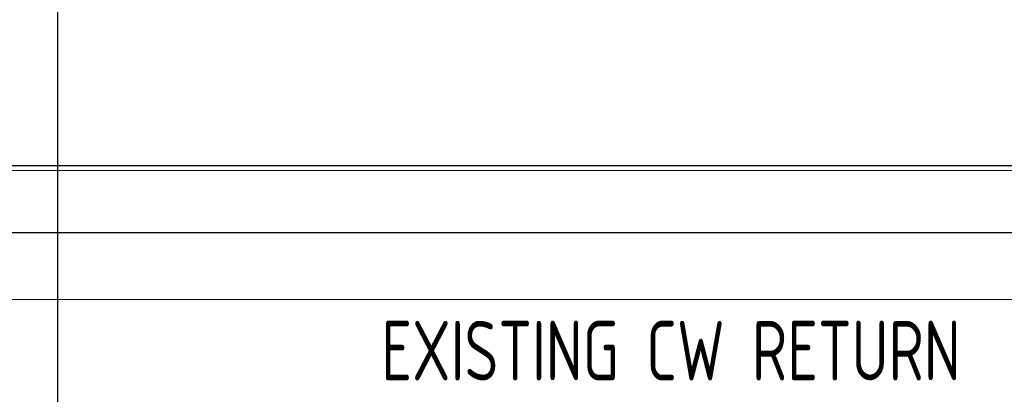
# Model space of a CAD drawing. Extents: x 18893 to 3351893, y -610358 to 406739.
# Tile 99 of 256: x 2094448 to 2110980, y -21115 to -14835. Entities that reach past the tile are written whole.
import ezdxf
from ezdxf.enums import TextEntityAlignment as Align

# ---------------------------------------------------------------- set-up
doc = ezdxf.new("R2010")
doc.units = 0
doc.header["$LTSCALE"] = 800
doc.header["$MEASUREMENT"] = 0
doc.linetypes.add('CENTER', pattern=[2, 1.25, -0.25, 0.25, -0.25])
doc.linetypes.add('CONTINOUS', pattern=[0])
doc.layers.get('0').update_dxf_attribs({"linetype": 'CONTINUOUS'})
doc.layers.add('GRID', color=8, linetype='CENTER')
doc.layers.add('KEY PLAN', color=251, linetype='CONTINUOUS')
doc.styles.add('ROMANS', font='ISO9.shx', dxfattribs={"width": 0.8})

msp = doc.modelspace()

# ---------------------------------------------------------------- linework, layer by layer
at = {"color": 8, "linetype": 'CENTER', "ltscale": 5000}
for p, q in [((2039062.75, -17277.67), (2201338.64, -17277.67)), ((2039062.75, -18402.67), (2201338.64, -18402.67))]:
    msp.add_line(p, q, dxfattribs=at)
at = {"layer": 'GRID', "linetype": 'CENTER', "ltscale": 5000}
msp.add_line((2095084.97, 25178.7), (2095084.97, -42053.69), dxfattribs=at)
at = {"layer": 'KEY PLAN', "linetype": 'CONTINOUS', "lineweight": 15}
for p, q in [((2151334.97, -17364.25), (2077976.2, -17364.25)), ((2039062.75, -19527.67), (2201338.64, -19527.67))]:
    msp.add_line(p, q, dxfattribs=at)

# ---------------------------------------------------------------- texts
at = {"layer": 'KEY PLAN', "ltscale": 0.15, "style": 'ROMANS', "width": 0.8}
msp.add_text('EXISTING CW RETURN', height=1000, dxfattribs=at).set_placement((2105383.67, -20381.74), align=Align.MIDDLE)

doc.saveas('drawing.dxf')
